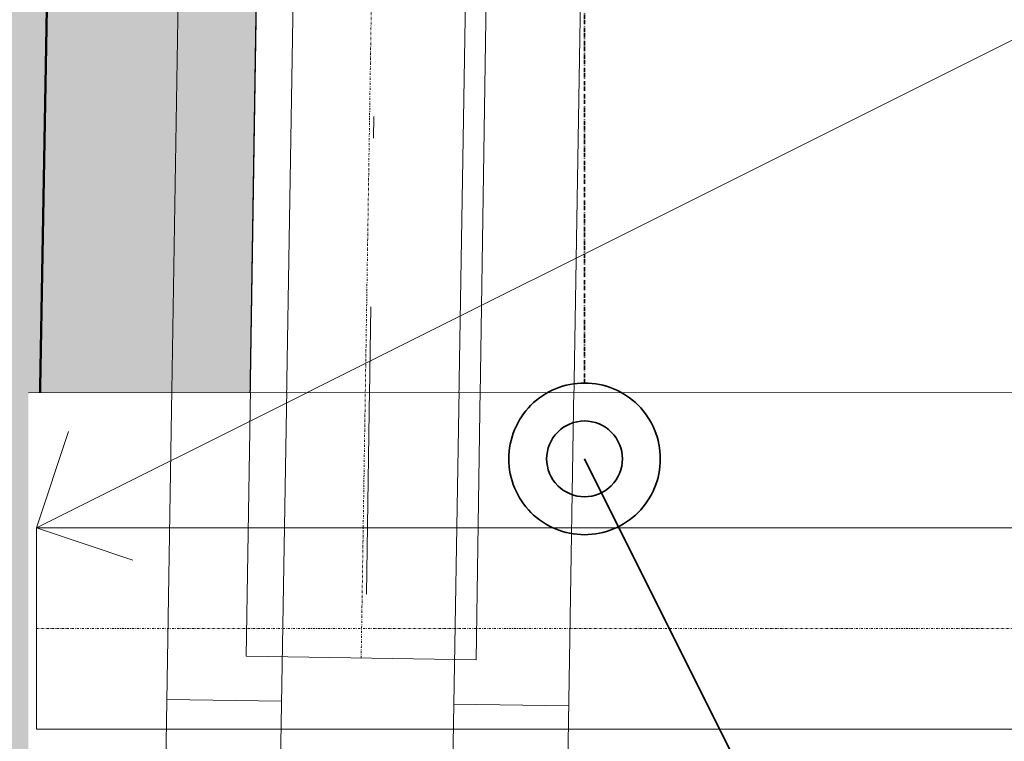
# Model space of a CAD drawing. Header units: millimetres. Extents: x -24674 to 2959, y -2716 to 20653.
# Tile 8 of 161: x -20191 to -19505, y 506 to 1008. Entities that reach past the tile are written whole.
import ezdxf

# ---------------------------------------------------------------- set-up
doc = ezdxf.new("R2010")
doc.units = ezdxf.units.MM
doc.header["$MEASUREMENT"] = 0
for name, pattern in [('Telekomunikacni vodic', [9.25, 3, -0.75, 3, -0.75, 0.125, -0.75, 0.125, -0.75]), ('Wipeout_Contour', [1000, 0, -1000]), ('Čerchovaná', [450, 200, -117.5, 15, -117.5]), ('Čerchovaná S', [3.5, 1.5, -0.85, 0.3, -0.85])]:
    doc.linetypes.add(name, pattern=pattern)
for name, color, linetype in [('9._POHLED ZÁPADNÍ_1_Anotace - SP', 7, 'Continuous'), ('9._POHLED ZÁPADNÍ_1_Konstrukce - krov', 7, 'Continuous'), ('9._POHLED ZÁPADNÍ_1_Konstrukce - nosné', 7, 'Continuous'), ('9._POHLED ZÁPADNÍ_1_Nové_Situace - terén', 7, 'Continuous'), ('9._POHLED ZÁPADNÍ_1_TZB - elektroinstalace', 7, 'Continuous'), ('9._POHLED ZÁPADNÍ_1_Výplně - Povrchové', 7, 'Continuous'), ('9._POHLED ZÁPADNÍ_1_Výplně – Řezové', 7, 'Continuous')]:
    doc.layers.add(name, color=color, linetype=linetype)

msp = doc.modelspace()

# ---------------------------------------------------------------- hatches: boundary and pattern name
at = {"layer": '9._POHLED ZÁPADNÍ_1_Nové_Situace - terén', "linetype": 'Continuous', "lineweight": 0, "true_color": 0xfed4d4}
msp.add_hatch(color=254, dxfattribs=at).paths.add_polyline_path([(-20142.43, 2682.34), (-20183.55, 346.74), (-15902.04, 348.04), (-16017.44, 349.73), (-16015.08, 511.79), (-16234.47, 512.68), (-16235.75, 429.96), (-16395.73, 432.45), (-16394.48, 513.33), (-20103.77, 528.31), (-20103.2, 668.3), (-20031.2, 668.01), (-19999.86, 2682.35)])
msp.add_hatch(color=254, dxfattribs=at).paths.add_polyline_path([(-20142.43, 2682.34), (-20183.55, 346.74), (-15902.04, 348.04), (-16017.44, 349.73), (-16015.08, 511.79), (-16234.47, 512.68), (-16235.75, 429.96), (-16395.73, 432.45), (-16394.48, 513.33), (-20103.77, 528.31), (-20103.2, 668.3), (-20031.2, 668.01), (-19999.86, 2682.35)])
at = {"layer": '9._POHLED ZÁPADNÍ_1_Výplně – Řezové', "linetype": 'Continuous', "lineweight": 13}
msp.add_hatch(color=254, dxfattribs=at).paths.add_polyline_path([(-20483.55, 349.73), (-20183.59, 344.44), (-20121.68, 3860.48), (-20421.63, 3865.76)])

# ---------------------------------------------------------------- linework, layer by layer
at = {"layer": '9._POHLED ZÁPADNÍ_1_Konstrukce - nosné', "color": 7, "linetype": 'Continuous', "lineweight": 50, "flags": 128}
msp.add_lwpolyline([(-20183.59, 344.44), (-20121.68, 3860.48)], dxfattribs=at)
at = {"layer": '9._POHLED ZÁPADNÍ_1_Nové_Situace - terén', "color": 1, "linetype": 'Continuous', "lineweight": 25, "flags": 128}
msp.add_lwpolyline([(-20142.43, 2682.34), (-20183.55, 346.74), (-15902.04, 348.04), (-16017.44, 349.73), (-16015.08, 511.79), (-16234.47, 512.68), (-16235.75, 429.96), (-16395.73, 432.45), (-16394.48, 513.33), (-20103.77, 528.31), (-20103.2, 668.3), (-20031.2, 668.01), (-19999.86, 2682.35)], close=True, dxfattribs=at)
msp.add_lwpolyline([(-20142.43, 2682.34), (-20183.55, 346.74), (-15902.04, 348.04), (-16017.44, 349.73), (-16015.08, 511.79), (-16234.47, 512.68), (-16235.75, 429.96), (-16395.73, 432.45), (-16394.48, 513.33), (-20103.77, 528.31), (-20103.2, 668.3), (-20031.2, 668.01), (-19999.86, 2682.35)], close=True, dxfattribs=at)
at = {"layer": '9._POHLED ZÁPADNÍ_1_TZB - elektroinstalace', "color": 92, "linetype": 'Telekomunikacni vodic', "lineweight": 35, "true_color": 0x00d700, "flags": 128}
msp.add_lwpolyline([(-19797.26, 755.38), (-19797.26, 2827.6), (-17422.26, 2827.6), (-17422.26, 3077.6)], dxfattribs=at)

# ---------------------------------------------------------------- next in the draw order: wipeouts: each hides what was drawn before it
at = {"color": 254, "linetype": 'Wipeout_Contour', "lineweight": 0, "ltscale": 72102.487205}
msp.add_wipeout([(-20184.46, 348.52), (-15847.42, 349.83), (-15847.54, 749.83), (-20184.58, 748.52)], dxfattribs=at).dxf.layer = '9._POHLED ZÁPADNÍ_1_Výplně - Povrchové'

# ---------------------------------------------------------------- next in the draw order: linework, layer by layer
at = {"layer": '9._POHLED ZÁPADNÍ_1_Anotace - SP', "color": 8, "linetype": 'Continuous', "lineweight": 13}
for q in [(-15982.41, 2752.59), (-20156.56, 721.58), (-20111.85, 632.14)]:
    msp.add_line((-20178.93, 654.5), q, dxfattribs=at)
at = {"layer": '9._POHLED ZÁPADNÍ_1_Konstrukce - krov', "color": 8, "linetype": 'Continuous', "lineweight": 13}
for p, q in [((-19892.79, 9564.12), (-20032.8, 565.21)), ((-19732.81, 9561.63), (-19872.82, 562.72)), ((-20070.63, 1602.12), (-20091.04, 363.63)), ((-20011.05, 362.32), (-19990.64, 1600.81)), ((-19870.65, 1598.83), (-19891.07, 360.34)), ((-19811.08, 359.02), (-19790.66, 1597.51)), ((-20178.93, 654.5), (-15844, 654.5)), ((-20178.93, 514.5), (-20178.93, 654.5)), ((-20032.8, 565.21), (-19872.82, 562.72)), ((-20008.22, 533.87), (-20088.21, 535.19)), ((-19808.25, 530.58), (-19888.24, 531.89)), ((-20178.93, 514.5), (-15844, 514.5))]:
    msp.add_line(p, q, dxfattribs=at)
at = {"layer": '9._POHLED ZÁPADNÍ_1_Konstrukce - krov', "color": 251, "linetype": 'Čerchovaná S', "lineweight": 13, "true_color": 0x6a6a6a}
for p, q in [((-19812.8, 9562.87), (-19952.81, 563.96)), ((-20178.93, 584.5), (-15844, 584.5))]:
    msp.add_line(p, q, dxfattribs=at)
at = {"layer": '9._POHLED ZÁPADNÍ_1_Konstrukce - krov', "color": 8, "linetype": 'Čerchovaná', "lineweight": 13}
msp.add_line((-19955.92, 158.54), (-19893.87, 4268.07), dxfattribs=at)
at = {"layer": '9._POHLED ZÁPADNÍ_1_Konstrukce - nosné', "color": 251, "linetype": 'Continuous', "lineweight": 20, "true_color": 0x6a6a6a, "flags": 128}
msp.add_lwpolyline([(-15847.54, 749.83), (-20184.58, 748.52)], dxfattribs=at)
at = {"layer": '9._POHLED ZÁPADNÍ_1_TZB - elektroinstalace', "color": 92, "linetype": 'Continuous', "lineweight": 35, "true_color": 0x00d700, "flags": 128}
for points in [[(-19797.26, 755.38, 0.414214), (-19850.04, 702.6)], [(-19744.48, 702.6, 0.414214), (-19797.26, 755.38)], [(-19797.26, 728.99, 0.414214), (-19823.65, 702.6)], [(-19770.87, 702.6, 0.414214), (-19797.26, 728.99)], [(-19850.04, 702.6, 0.414214), (-19797.26, 649.82)], [(-19823.65, 702.6, 0.414214), (-19797.26, 676.21)], [(-19797.26, 676.21, 0.414214), (-19770.87, 702.6)], [(-19797.26, 649.82, 0.414214), (-19744.48, 702.6)]]:
    msp.add_lwpolyline(points, format="xyb", dxfattribs=at)
msp.add_lwpolyline([(-19586.15, 280.38), (-19797.26, 702.6)], dxfattribs=at)

doc.saveas('drawing.dxf')
